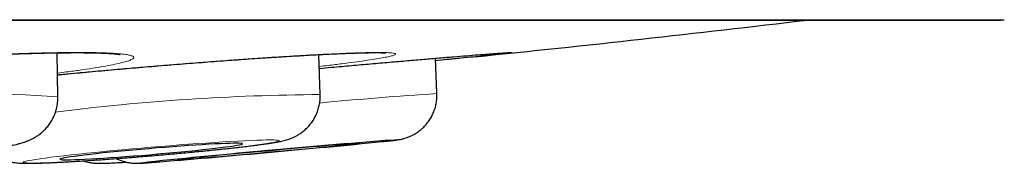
# Model space of a CAD drawing. Header units: millimetres. Extents: x 8 to 961, y 12 to 932.
# Tile 108 of 177: x 573.714 to 580.3, y 448.431 to 449.39. Entities that reach past the tile are written whole.
import ezdxf

# ---------------------------------------------------------------- set-up
doc = ezdxf.new("R2010")
doc.units = ezdxf.units.MM

msp = doc.modelspace()

# ---------------------------------------------------------------- linework, layer by layer
at = {"color": 8, "linetype": 'Continuous', "lineweight": 0}
msp.add_line((546.9045, 449.3899), (580.3001, 449.3899), dxfattribs=at)
at = {"color": 7, "linetype": 'Continuous', "lineweight": 30}
for p, q in [((546.9348, 449.3875), (580.2697, 449.3875)), ((573.9692, 448.8743), (573.9639, 449.1688)), ((575.724, 448.8899), (575.7155, 449.1569)), ((576.5048, 448.8968), (576.496, 449.1325)), ((573.9692, 448.8745), (573.9692, 448.874))]:
    msp.add_line(p, q, dxfattribs=at)
at = {"color": 8, "linetype": 'Continuous', "lineweight": 0, "flags": 128}
for points in [[(575.4493, 448.5817), (575.4467, 448.5836), (575.4394, 448.585), (575.4273, 448.5861), (575.4106, 448.5868), (575.3892, 448.587), (575.3635, 448.5867), (575.3334, 448.5861), (575.2992, 448.585), (575.2611, 448.5835), (575.2192, 448.5816), (575.1738, 448.5793), (575.1252, 448.5765), (575.0735, 448.5735), (575.0193, 448.57), (574.9626, 448.5662), (574.9038, 448.5621), (574.8434, 448.5577), (574.7815, 448.5531), (574.7186, 448.5482), (574.6549, 448.543), (574.591, 448.5377), (574.527, 448.5323), (574.4634, 448.5267), (574.4006, 448.521), (574.3388, 448.5152), (574.2784, 448.5095), (574.2198, 448.5037), (574.1633, 448.4979), (574.1092, 448.4922), (574.0578, 448.4866), (574.0094, 448.4812), (573.9643, 448.4759), (573.9226, 448.4708), (573.8848, 448.4659), (573.8509, 448.4612), (573.8211, 448.4568), (573.7957, 448.4527), (573.7747, 448.449), (573.7583, 448.4455), (573.7466, 448.4425), (573.7396, 448.4398), (573.7374, 448.4375), (573.74, 448.4356), (573.7473, 448.4341), (573.7594, 448.433), (573.7761, 448.4324), (573.7974, 448.4322), (573.8232, 448.4324), (573.8532, 448.433), (573.8875, 448.4341), (573.9256, 448.4356), (573.9675, 448.4375), (574.0129, 448.4399), (574.0615, 448.4426), (574.1131, 448.4457), (574.1674, 448.4491), (574.2241, 448.4529), (574.2828, 448.457), (574.3433, 448.4614), (574.4052, 448.466), (574.4681, 448.471), (574.5317, 448.4761), (574.5957, 448.4814), (574.6597, 448.4868), (574.7233, 448.4924), (574.7861, 448.4981), (574.8479, 448.5039), (574.9083, 448.5097), (574.9669, 448.5155), (575.0234, 448.5212), (575.0775, 448.5269), (575.1289, 448.5325), (575.1773, 448.5379), (575.2224, 448.5432), (575.264, 448.5484), (575.3019, 448.5533), (575.3358, 448.5579), (575.3655, 448.5623), (575.391, 448.5664), (575.412, 448.5701), (575.4284, 448.5736), (575.4401, 448.5766), (575.4471, 448.5793), (575.4493, 448.5817)], [(574.5705, 448.4388), (574.5589, 448.4375), (574.5423, 448.4356), (574.5305, 448.4341), (574.5234, 448.433), (574.521, 448.4324), (574.5234, 448.4322), (574.5306, 448.4324), (574.5426, 448.433), (574.5592, 448.4341), (574.5803, 448.4356), (574.606, 448.4375), (574.6359, 448.4398), (574.6512, 448.441)]]:
    msp.add_lwpolyline(points, dxfattribs=at)
at = {"color": 7, "linetype": 'Continuous', "lineweight": 30, "flags": 128}
for points in [[(575.2041, 448.561), (575.2016, 448.5626), (575.1943, 448.5637), (575.1823, 448.5645), (575.1657, 448.5648), (575.1446, 448.5647), (575.1192, 448.5641), (575.0896, 448.5631), (575.0562, 448.5617), (575.0192, 448.5599), (574.9788, 448.5577), (574.9355, 448.5551), (574.8894, 448.5522), (574.841, 448.5489), (574.7907, 448.5453), (574.7389, 448.5415), (574.6859, 448.5374), (574.6322, 448.533), (574.5781, 448.5285), (574.5242, 448.5239), (574.4709, 448.5191), (574.4185, 448.5142), (574.3674, 448.5094), (574.3182, 448.5045), (574.271, 448.4996), (574.2264, 448.4949), (574.1847, 448.4902), (574.1462, 448.4857), (574.1112, 448.4814), (574.0799, 448.4773), (574.0527, 448.4735), (574.0297, 448.4699), (574.0111, 448.4667), (573.9971, 448.4638), (573.9877, 448.4612), (573.9831, 448.4591), (573.9832, 448.4573), (573.9882, 448.4559), (573.9978, 448.455), (574.0121, 448.4544), (574.031, 448.4543), (574.0543, 448.4547), (574.0818, 448.4555), (574.1133, 448.4566), (574.1485, 448.4583), (574.1872, 448.4603), (574.2292, 448.4627), (574.2739, 448.4654), (574.3212, 448.4685), (574.3706, 448.472), (574.4217, 448.4757), (574.4742, 448.4797), (574.5276, 448.4839), (574.5815, 448.4883), (574.6355, 448.4929), (574.6892, 448.4976), (574.7422, 448.5024), (574.7939, 448.5073), (574.8441, 448.5122), (574.8924, 448.5171), (574.9383, 448.5219), (574.9815, 448.5266), (575.0216, 448.5312), (575.0584, 448.5356), (575.0916, 448.5398), (575.1209, 448.5437), (575.146, 448.5474), (575.1668, 448.5508), (575.1832, 448.5539), (575.1949, 448.5567), (575.2019, 448.559), (575.2041, 448.561)], [(575.987, 448.5646), (575.9846, 448.5648), (575.9774, 448.5645), (575.9655, 448.5638), (575.949, 448.5626), (575.928, 448.5611), (575.9027, 448.5591), (575.8733, 448.5568), (575.84, 448.5541), (575.8031, 448.551), (575.7628, 448.5476), (575.7196, 448.5439), (575.6736, 448.54), (575.6253, 448.5358), (575.575, 448.5314), (575.5233, 448.5268), (575.4703, 448.5221), (575.4166, 448.5173), (575.3626, 448.5125), (575.3088, 448.5076), (575.2554, 448.5027), (575.203, 448.4979), (575.1519, 448.4932), (575.1027, 448.4886), (575.0555, 448.4841), (575.0109, 448.4799), (574.9691, 448.4759), (574.9305, 448.4721), (574.8954, 448.4687), (574.8641, 448.4656), (574.8368, 448.4628), (574.8137, 448.4604), (574.795, 448.4584), (574.7808, 448.4567), (574.7714, 448.4555), (574.7666, 448.4547), (574.7667, 448.4544), (574.7715, 448.4544), (574.781, 448.4549), (574.7952, 448.4558), (574.814, 448.4572), (574.8371, 448.459), (574.8645, 448.4611), (574.8959, 448.4636), (574.931, 448.4665), (574.9696, 448.4698), (575.0115, 448.4733), (575.0561, 448.4771), (575.1033, 448.4812), (575.1526, 448.4855), (575.2037, 448.49), (575.2561, 448.4946), (575.3095, 448.4994), (575.3634, 448.5042), (575.4174, 448.5091), (575.471, 448.514), (575.524, 448.5188), (575.5757, 448.5236), (575.626, 448.5283), (575.6742, 448.5328), (575.7202, 448.5371), (575.7634, 448.5413), (575.8036, 448.5451), (575.8405, 448.5487), (575.8738, 448.552), (575.9031, 448.555), (575.9283, 448.5576), (575.9493, 448.5598), (575.9657, 448.5616), (575.9775, 448.5631), (575.9846, 448.5641), (575.987, 448.5646)]]:
    msp.add_lwpolyline(points, dxfattribs=at)
at = {"color": 7, "linetype": 'Continuous', "lineweight": 30}
for centre, radius, start, end in [((563.6023, 578.4747), 130, 275.809433, 276.794047), ((580.2697, 449.5875), 0.2, 270, 278.73035), ((582.1796, 373.1009), 75.7212, 94.541376, 95.767285), ((567.435, 536.4434), 88.2978, 274.687806, 275.657319)]:
    msp.add_arc(centre, radius, start, end, dxfattribs=at)
at = {"color": 8, "linetype": 'Continuous', "lineweight": 0}
for centre, radius, start, end in [((573.3796, 440.7998), 8.0962, 85.82381, 102.27835), ((575.8276, 433.8242), 15.0661, 90.39412, 97.15098), ((578.2121, 422.872), 26.0808, 93.75327, 95.48173), ((576.0402, 449.8077), 1.2359, 274.59828, 278.93051), ((576.2385, 447.9803), 0.6065, 90.61217, 95.14837)]:
    msp.add_arc(centre, radius, start, end, dxfattribs=at)
at = {"color": 7, "linetype": 'Continuous', "lineweight": 30}
for points, knots in [([(571.3964, 448.9707), (571.3971, 448.9708), (571.4113, 448.9731), (571.4424, 448.9779), (571.4899, 448.9849), (571.5416, 448.9921), (571.5966, 448.9995), (571.6548, 449.0069), (571.7161, 449.0143), (571.7803, 449.0218), (571.8474, 449.0294), (571.917, 449.0369), (571.9891, 449.0444), (572.0634, 449.0519), (572.1289, 449.0582), (572.1834, 449.0634), (572.2385, 449.0685), (572.3055, 449.0745), (572.3863, 449.0815), (572.4681, 449.0883), (572.5508, 449.095), (572.6342, 449.1015), (572.7181, 449.1078), (572.8024, 449.1139), (572.8865, 449.1197), (572.9704, 449.1253), (573.0537, 449.1305), (573.1365, 449.1356), (573.2186, 449.1403), (573.2996, 449.1447), (573.3792, 449.1488), (573.4569, 449.1525), (573.5322, 449.1559), (573.6052, 449.1589), (573.676, 449.1615), (573.7452, 449.1638), (573.8123, 449.1657), (573.8771, 449.1673), (573.9393, 449.1685), (573.9986, 449.1694), (574.0546, 449.1698), (574.1071, 449.1699), (574.1558, 449.1697), (574.2005, 449.169), (574.2408, 449.1681), (574.2764, 449.1668), (574.3073, 449.1653), (574.3332, 449.1636), (574.3538, 449.1618), (574.369, 449.1601), (574.3795, 449.1587), (574.3851, 449.1577), (574.3875, 449.1571), (574.3869, 449.1573), (574.3869, 449.1573)], [0, 0, 0, 0, 0.001156, 0.02154, 0.042151, 0.062909, 0.083746, 0.104602, 0.125398, 0.146388, 0.167398, 0.188432, 0.209499, 0.230608, 0.251769, 0.26398, 0.275137, 0.296267, 0.317364, 0.338457, 0.359559, 0.380681, 0.401833, 0.423027, 0.444255, 0.465324, 0.486438, 0.507621, 0.52884, 0.550055, 0.571226, 0.592318, 0.613306, 0.633881, 0.654663, 0.675604, 0.696678, 0.717854, 0.739096, 0.760362, 0.781587, 0.802719, 0.823699, 0.844466, 0.864946, 0.885055, 0.904688, 0.923712, 0.942391, 0.958684, 0.973807, 0.987524, 0.999717, 1, 1, 1, 1]), ([(573.9665, 449.0215), (573.9706, 449.0219), (574.0009, 449.0249), (574.0584, 449.0304), (574.1393, 449.038), (574.2213, 449.0455), (574.3041, 449.053), (574.3877, 449.0604), (574.4718, 449.0677), (574.5562, 449.0749), (574.6405, 449.0819), (574.7245, 449.0888), (574.8079, 449.0955), (574.8909, 449.102), (574.9732, 449.1083), (575.0544, 449.1144), (575.1341, 449.1202), (575.2121, 449.1258), (575.2876, 449.131), (575.3609, 449.1359), (575.432, 449.1405), (575.5014, 449.1448), (575.5689, 449.1488), (575.634, 449.1526), (575.6967, 449.156), (575.7565, 449.159), (575.8131, 449.1617), (575.8663, 449.1641), (575.9158, 449.166), (575.9614, 449.1676), (576.0028, 449.1688), (576.0398, 449.1696), (576.0722, 449.17), (576.0999, 449.1701), (576.1232, 449.1699), (576.1409, 449.1694), (576.1534, 449.1688), (576.1605, 449.1683), (576.1639, 449.168), (576.1634, 449.168), (576.1633, 449.168)], [0, 0, 0, 0, 0.004452, 0.03301, 0.061521, 0.090023, 0.118534, 0.147071, 0.175647, 0.204279, 0.232956, 0.261419, 0.289943, 0.318561, 0.347229, 0.375897, 0.40451, 0.433023, 0.461407, 0.489255, 0.51736, 0.545688, 0.574208, 0.60288, 0.631658, 0.660492, 0.689311, 0.718045, 0.746626, 0.774984, 0.80304, 0.830705, 0.857871, 0.884396, 0.910637, 0.936447, 0.958116, 0.977685, 0.994771, 1, 1, 1, 1]), ([(575.7184, 449.065), (575.7461, 449.0674), (575.819, 449.0739), (575.9338, 449.084), (576.063, 449.0954), (576.1884, 449.1063), (576.3074, 449.1165), (576.4186, 449.126), (576.5219, 449.1347), (576.618, 449.1427), (576.7047, 449.1498), (576.7803, 449.1558), (576.8339, 449.16), (576.8586, 449.1619), (576.8654, 449.1624)], [0, 0, 0, 0, 0.05504, 0.14471, 0.235002, 0.327258, 0.420192, 0.509862, 0.600154, 0.69241, 0.785344, 0.875014, 0.965306, 1, 1, 1, 1]), ([(576.9714, 449.165), (576.9691, 449.1647), (576.9582, 449.1633), (576.927, 449.1598), (576.878, 449.1545), (576.8175, 449.1481), (576.747, 449.1409), (576.6653, 449.1327), (576.5818, 449.1244), (576.5221, 449.1186), (576.4966, 449.1161)], [0, 0, 0, 0, 0.039125, 0.182221, 0.326369, 0.465453, 0.605503, 0.748598, 0.892746, 1, 1, 1, 1]), ([(571.658, 448.7108), (571.6581, 448.7099), (571.6589, 448.6973), (571.6645, 448.6735), (571.6745, 448.6404), (571.6884, 448.6095), (571.7049, 448.5812), (571.7239, 448.5555), (571.7446, 448.5326), (571.7667, 448.5127), (571.7893, 448.4959), (571.8118, 448.482), (571.8336, 448.4709), (571.8543, 448.4622), (571.8739, 448.4554), (571.8926, 448.4501), (571.911, 448.4458), (571.9303, 448.4422), (571.9526, 448.439), (571.983, 448.4357), (572.0185, 448.4334), (572.0588, 448.4319), (572.0978, 448.4311), (572.1396, 448.4309), (572.1846, 448.4311), (572.2317, 448.4317), (572.2809, 448.4328), (572.3322, 448.4342), (572.3856, 448.436), (572.4409, 448.4382), (572.4978, 448.4408), (572.5562, 448.4437), (572.6158, 448.4469), (572.6764, 448.4504), (572.7376, 448.4542), (572.7993, 448.4583), (572.8611, 448.4626), (572.9228, 448.4672), (572.9841, 448.472), (573.0446, 448.477), (573.1042, 448.4822), (573.1626, 448.4875), (573.2195, 448.4929), (573.2747, 448.4985), (573.3279, 448.5042), (573.379, 448.5099), (573.4278, 448.5157), (573.4741, 448.5215), (573.5179, 448.5274), (573.5592, 448.5334), (573.5982, 448.5395), (573.6353, 448.546), (573.672, 448.5532), (573.7046, 448.5607), (573.7323, 448.5684), (573.754, 448.5756), (573.7728, 448.5828), (573.7919, 448.5913), (573.8117, 448.6016), (573.8324, 448.6143), (573.8539, 448.6299), (573.8756, 448.6488), (573.8967, 448.671), (573.9162, 448.6964), (573.9334, 448.7244), (573.9476, 448.7547), (573.9586, 448.7867), (573.9658, 448.8199), (573.9694, 448.8493), (573.9689, 448.8674), (573.9687, 448.8743)], [0, 0, 0, 0, 0.000763, 0.01158, 0.022119, 0.032401, 0.042441, 0.052242, 0.0618, 0.071095, 0.080096, 0.088766, 0.097112, 0.105239, 0.113389, 0.121837, 0.131008, 0.141531, 0.154413, 0.171739, 0.20002, 0.220861, 0.240514, 0.26124, 0.28119, 0.300691, 0.319914, 0.338953, 0.357863, 0.376681, 0.395432, 0.414133, 0.432798, 0.451435, 0.470054, 0.488661, 0.507261, 0.525861, 0.544465, 0.563077, 0.581703, 0.600351, 0.619029, 0.637746, 0.656516, 0.675356, 0.694291, 0.713355, 0.7326, 0.752111, 0.772029, 0.792624, 0.814486, 0.839304, 0.85684, 0.867916, 0.877856, 0.886917, 0.895629, 0.904327, 0.913269, 0.922619, 0.932346, 0.942338, 0.952494, 0.962749, 0.973063, 0.983413, 0.993785, 1, 1, 1, 1]), ([(573.4994, 448.525), (573.5032, 448.5211), (573.5138, 448.51), (573.5332, 448.4946), (573.5564, 448.4788), (573.5796, 448.4661), (573.6017, 448.4562), (573.6221, 448.4488), (573.6407, 448.4434), (573.6574, 448.4396), (573.6728, 448.4368), (573.6874, 448.4348), (573.7024, 448.4332), (573.7194, 448.432), (573.7436, 448.4311), (573.7725, 448.4308), (573.8069, 448.4312), (573.8409, 448.432), (573.878, 448.4332), (573.9186, 448.4349), (573.9617, 448.4369), (574.0074, 448.4392), (574.0555, 448.4419), (574.106, 448.445), (574.1587, 448.4483), (574.2133, 448.4519), (574.2697, 448.4558), (574.3276, 448.46), (574.3867, 448.4644), (574.4468, 448.4691), (574.5075, 448.4739), (574.5687, 448.4789), (574.6299, 448.4841), (574.691, 448.4894), (574.7516, 448.4948), (574.8115, 448.5003), (574.8703, 448.5058), (574.9278, 448.5114), (574.9838, 448.5169), (575.0379, 448.5225), (575.0899, 448.528), (575.1397, 448.5334), (575.187, 448.5387), (575.2316, 448.544), (575.2735, 448.5491), (575.3125, 448.5541), (575.3486, 448.559), (575.3821, 448.5639), (575.4135, 448.5689), (575.4433, 448.5742), (575.4682, 448.5793), (575.4895, 448.5846), (575.5058, 448.5894), (575.5211, 448.5946), (575.5377, 448.6011), (575.5559, 448.6095), (575.5759, 448.6203), (575.5975, 448.6343), (575.6199, 448.6518), (575.6421, 448.6729), (575.6628, 448.6972), (575.6812, 448.7243), (575.6969, 448.7537), (575.7093, 448.785), (575.7182, 448.8177), (575.7234, 448.8524), (575.7247, 448.877), (575.7239, 448.8902), (575.7239, 448.8909)], [0, 0, 0, 0, 0.005178, 0.014617, 0.023711, 0.032385, 0.040545, 0.048155, 0.055347, 0.062427, 0.069768, 0.077786, 0.087144, 0.098868, 0.115111, 0.143835, 0.16492, 0.184932, 0.206053, 0.22649, 0.246543, 0.266366, 0.286039, 0.305608, 0.325106, 0.34455, 0.363955, 0.383332, 0.402687, 0.422027, 0.441355, 0.460678, 0.479996, 0.499315, 0.518637, 0.537964, 0.557301, 0.576652, 0.596022, 0.615417, 0.634847, 0.654321, 0.673855, 0.693471, 0.713202, 0.7331, 0.753251, 0.773812, 0.795102, 0.817924, 0.842049, 0.8555, 0.864617, 0.872813, 0.880533, 0.888208, 0.896211, 0.904893, 0.91429, 0.924207, 0.934442, 0.944876, 0.955435, 0.966074, 0.976765, 0.98749, 0.99933, 1, 1, 1, 1]), ([(576.1432, 448.5761), (576.1439, 448.5762), (576.1546, 448.5773), (576.172, 448.5791), (576.1953, 448.5817), (576.215, 448.5839), (576.2295, 448.5857), (576.2406, 448.5872), (576.2491, 448.5884), (576.2573, 448.5899), (576.2659, 448.5915), (576.2766, 448.594), (576.2902, 448.5976), (576.3072, 448.6031), (576.3279, 448.6114), (576.3512, 448.623), (576.3754, 448.638), (576.3994, 448.6562), (576.4223, 448.6777), (576.4433, 448.7023), (576.462, 448.7295), (576.4777, 448.7589), (576.4902, 448.7902), (576.4991, 448.8228), (576.5043, 448.8575), (576.5057, 448.8825), (576.5048, 448.8961), (576.5047, 448.8973)], [0, 0, 0, 0, 0.005038, 0.08305, 0.161934, 0.242593, 0.327754, 0.379741, 0.416758, 0.439223, 0.458816, 0.477709, 0.497134, 0.520289, 0.549383, 0.583144, 0.619139, 0.657186, 0.696861, 0.737637, 0.77913, 0.821096, 0.863378, 0.905873, 0.948511, 0.995708, 1, 1, 1, 1]), ([(574.3611, 448.4625), (574.3653, 448.4604), (574.3771, 448.4544), (574.397, 448.4469), (574.4196, 448.4402), (574.4399, 448.4358), (574.4571, 448.4332), (574.4709, 448.4319), (574.4819, 448.4312), (574.4909, 448.4309), (574.4985, 448.4309), (574.5056, 448.431), (574.5133, 448.4313), (574.5243, 448.4318), (574.539, 448.4326), (574.5603, 448.4341), (574.5789, 448.4354), (574.5926, 448.4365), (574.5964, 448.4368)], [0, 0, 0, 0, 0.030064, 0.084704, 0.13553, 0.180971, 0.219336, 0.251294, 0.279963, 0.309026, 0.34136, 0.381054, 0.434492, 0.514545, 0.670535, 0.803584, 0.945338, 1, 1, 1, 1]), ([(574.1395, 448.4471), (574.1437, 448.4457), (574.1541, 448.4423), (574.1697, 448.4386), (574.1855, 448.4356), (574.1993, 448.4337), (574.2116, 448.4324), (574.2233, 448.4316), (574.2355, 448.4311), (574.25, 448.4309), (574.2686, 448.431), (574.2918, 448.4316), (574.3191, 448.4326), (574.3492, 448.4341), (574.383, 448.4359), (574.4096, 448.4374), (574.4257, 448.4385), (574.428, 448.4386)], [0, 0, 0, 0, 0.024397, 0.060679, 0.094367, 0.127726, 0.163003, 0.202883, 0.251511, 0.315824, 0.412873, 0.533535, 0.646828, 0.755028, 0.869243, 0.980447, 1, 1, 1, 1]), ([(574.5964, 448.4368), (574.6018, 448.4372), (574.6161, 448.4383), (574.6337, 448.4396), (574.6467, 448.4407), (574.6481, 448.4408)], [0, 0, 0, 0, 0.351729, 0.930986, 1, 1, 1, 1])]:
    msp.add_open_spline(points, degree=3, knots=knots, dxfattribs=at)
at = {"color": 8, "linetype": 'Continuous', "lineweight": 0}
for points, knots in [([(572.1793, 449.0635), (572.2235, 449.0676), (572.3122, 449.0757), (572.45, 449.0874), (572.5898, 449.0987), (572.7311, 449.1093), (572.8728, 449.1193), (573.0142, 449.1286), (573.154, 449.1372), (573.2912, 449.1448), (573.4248, 449.1516), (573.554, 449.1575), (573.678, 449.1623), (573.7956, 449.1662), (573.906, 449.1689), (574.0086, 449.1706), (574.1027, 449.1713), (574.1875, 449.1709), (574.2622, 449.1693), (574.3266, 449.1667), (574.3803, 449.1631), (574.4227, 449.1584), (574.4534, 449.1527), (574.4723, 449.1461), (574.4795, 449.1386), (574.4747, 449.1302), (574.4578, 449.121), (574.4291, 449.1111), (574.389, 449.1005), (574.3377, 449.0894), (574.2751, 449.0778), (574.2021, 449.0657), (574.1189, 449.0533), (574.0404, 449.0424), (573.9863, 449.0357), (573.9663, 449.0332)], [0, 0, 0, 0, 0.030634, 0.061377, 0.092121, 0.122755, 0.153389, 0.184132, 0.214876, 0.24551, 0.276144, 0.306887, 0.337631, 0.368265, 0.398899, 0.429642, 0.460386, 0.49102, 0.521654, 0.552397, 0.58314, 0.613774, 0.644408, 0.675152, 0.705895, 0.736529, 0.767163, 0.797907, 0.82865, 0.859284, 0.889918, 0.920662, 0.951405, 0.982039, 1, 1, 1, 1]), ([(573.9665, 449.0217), (573.9999, 449.025), (574.0776, 449.0325), (574.2041, 449.0442), (574.3438, 449.0568), (574.4849, 449.0691), (574.6265, 449.081), (574.7677, 449.0925), (574.9073, 449.1035), (575.0443, 449.1139), (575.1777, 449.1236), (575.3069, 449.1326), (575.4307, 449.1407), (575.5481, 449.148), (575.6583, 449.1544), (575.7608, 449.1598), (575.8548, 449.1642), (575.9394, 449.1675), (576.014, 449.1698), (576.0783, 449.1711), (576.1318, 449.1712), (576.1742, 449.1703), (576.2047, 449.1683), (576.2235, 449.1652), (576.2306, 449.1611), (576.2258, 449.156), (576.2089, 449.1498), (576.1802, 449.1428), (576.14, 449.1349), (576.0887, 449.1261), (576.0261, 449.1166), (575.9531, 449.1064), (575.8699, 449.0956), (575.7916, 449.0859), (575.7378, 449.0796), (575.718, 449.0773)], [0, 0, 0, 0, 0.023249, 0.054232, 0.085215, 0.116088, 0.146961, 0.177944, 0.208927, 0.2398, 0.270673, 0.301656, 0.33264, 0.363513, 0.394385, 0.425369, 0.456352, 0.487225, 0.518098, 0.549081, 0.580064, 0.610937, 0.64181, 0.672793, 0.703776, 0.734649, 0.765522, 0.796505, 0.827489, 0.858362, 0.889234, 0.920218, 0.951201, 0.982074, 1, 1, 1, 1]), ([(576.8654, 449.1624), (576.8775, 449.1633), (576.9089, 449.1656), (576.9465, 449.1682), (576.9794, 449.1703), (577.0003, 449.1712), (577.0097, 449.1711), (577.0065, 449.1698), (576.9943, 449.1679), (576.9782, 449.1659), (576.9714, 449.165)], [0, 0, 0, 0, 0.085864, 0.224492, 0.35825, 0.492937, 0.630553, 0.769182, 0.90294, 1, 1, 1, 1])]:
    msp.add_open_spline(points, degree=3, knots=knots, dxfattribs=at)

doc.saveas('drawing.dxf')
